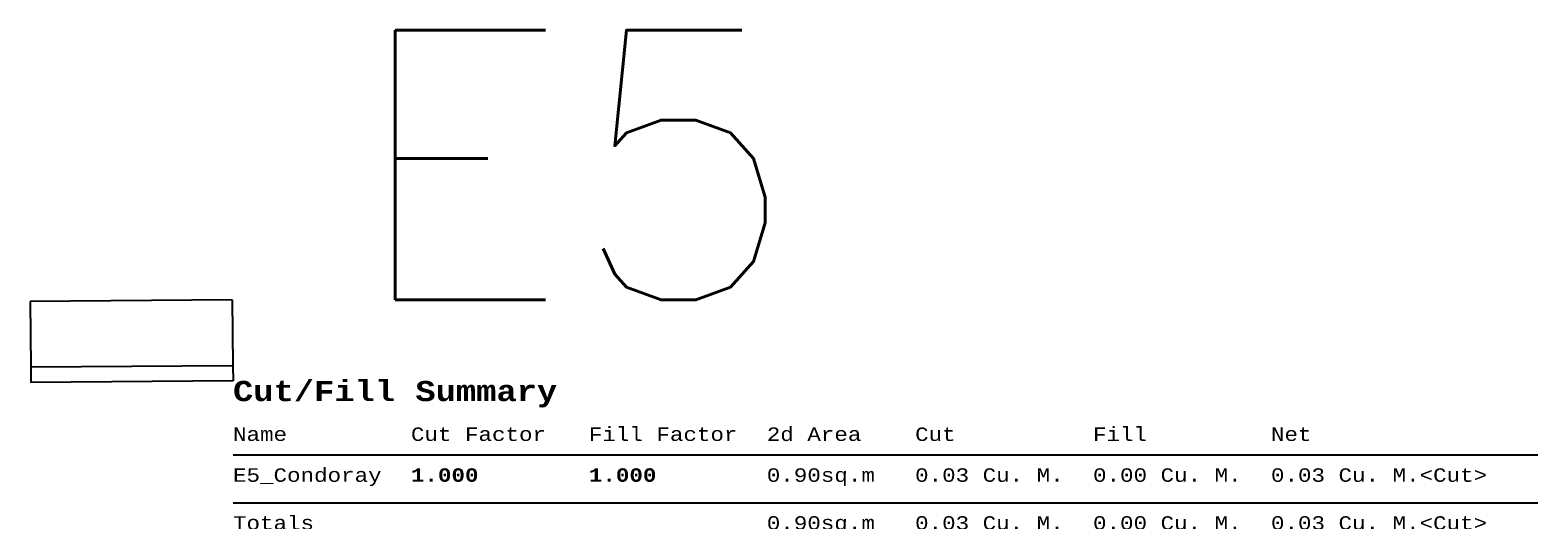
# Model space of a CAD drawing. Header units: metres. Extents: x 376037 to 376412, y 8568061 to 8568110.
# Tile 5 of 5: x 376400.65 to 376411.83, y 8568089.1 to 8568092.73. Entities that reach past the tile are written whole.
import ezdxf

# ---------------------------------------------------------------- set-up
doc = ezdxf.new("R2010")
doc.units = ezdxf.units.M
doc.layers.add('Con_Datum_E5', color=5, linetype='Continuous')
doc.styles.get("Standard").update_dxf_attribs({"font": 'simplex.shx'})

# ---------------------------------------------------------------- blocks, each defined once
blk = doc.blocks.new('*U82', base_point=(376402.1, 8568090.1, 517.3))
for p, q in [((376402.1, 8568035.3, 517.3), (377370.1, 8568035.3, 517.3)), ((376402.1, 8567999.8, 517.3), (377370.1, 8567999.8, 517.3))]:
    blk.add_line(p, q)
at = {"char_height": 5, "attachment_point": 1}
for s, insert in [('{\\fCourier New|b1|i0|c0|p49;\\H3X;Cut/Fill Summary}\\P\\P', (376402.1, 8568090.1, 517.3)), ('{\\fCourier New|b0|i0|c0|p49;\\H2X;Name}^I', (376402.1, 8568055.6, 517.3)), ('{\\fCourier New|b0|i0|c0|p49;\\H2X;Cut Factor}^I', (376534.1, 8568055.6, 517.3)), ('{\\fCourier New|b0|i0|c0|p49;\\H2X;Fill Factor}^I', (376666.1, 8568055.6, 517.3)), ('{\\fCourier New|b0|i0|c0|p49;\\H2X;2d Area}^I', (376798.1, 8568055.6, 517.3)), ('{\\fCourier New|b0|i0|c0|p49;\\H2X;Cut}^I', (376908.1, 8568055.6, 517.3)), ('{\\fCourier New|b0|i0|c0|p49;\\H2X;Fill}^I', (377040.1, 8568055.6, 517.3)), ('{\\fCourier New|b0|i0|c0|p49;\\H2X;Net}^I', (377172.1, 8568055.6, 517.3)), ('{\\fCourier New|b0|i0|c0|p49;\\H2X;E5_Condoray}^I', (376402.1, 8568025.3, 517.3)), ('{\\fCourier New|b1|i0|c0|p49;\\H2X;1.000}^I', (376534.1, 8568025.3, 517.3)), ('{\\fCourier New|b1|i0|c0|p49;\\H2X;1.000}^I', (376666.1, 8568025.3, 517.3)), ('{\\fCourier New|b0|i0|c0|p49;\\H2X;0.90sq.m}^I', (376798.1, 8568025.3, 517.3)), ('{\\fCourier New|b0|i0|c0|p49;\\H2X;0.03 Cu. M.}^I', (376908.1, 8568025.3, 517.3)), ('{\\fCourier New|b0|i0|c0|p49;\\H2X;0.00 Cu. M.}^I', (377040.1, 8568025.3, 517.3)), ('{\\fCourier New|b0|i0|c0|p49;\\H2X;0.03 Cu. M.<Cut>}^I', (377172.1, 8568025.3, 517.3)), ('{\\fCourier New|b0|i0|c0|p49;\\H2X;Totals}^I', (376402.1, 8567989.8, 517.3)), ('{\\fCourier New|b0|i0|c0|p49;\\H2X;0.90sq.m}^I', (376798.1, 8567989.8, 517.3)), ('{\\fCourier New|b0|i0|c0|p49;\\H2X;0.03 Cu. M.}^I', (376908.1, 8567989.8, 517.3)), ('{\\fCourier New|b0|i0|c0|p49;\\H2X;0.00 Cu. M.}^I', (377040.1, 8567989.8, 517.3)), ('{\\fCourier New|b0|i0|c0|p49;\\H2X;0.03 Cu. M.<Cut>}^I', (377172.1, 8567989.8, 517.3))]:
    blk.add_mtext(s, dxfattribs=dict(at, insert=insert))

msp = doc.modelspace()

# ---------------------------------------------------------------- linework, layer by layer
at = {"layer": 'Con_Datum_E5'}
for points in [[(376402.145, 8568090.728, 517.25), (376400.645, 8568090.716, 517.25)], [(376400.645, 8568090.716, 517.25), (376400.649, 8568090.229, 517.25), (376400.65, 8568090.116, 517.317)], [(376402.145, 8568090.728, 517.25), (376402.149, 8568090.241, 517.25), (376402.15, 8568090.128, 517.317)], [(376402.149, 8568090.241, 517.25), (376400.649, 8568090.229, 517.25)], [(376402.15, 8568090.128, 517.317), (376400.65, 8568090.116, 517.317)]]:
    msp.add_polyline3d(points, dxfattribs=at)

# ---------------------------------------------------------------- block references
at = {"xscale": 0.01, "yscale": 0.01, "zscale": 0.01}
msp.add_blockref('*U82', (376402.15, 8568090.128, 517.317), dxfattribs=at)

# ---------------------------------------------------------------- texts
at = {"layer": 'Con_Datum_E5'}
msp.add_text('E5', height=2, dxfattribs=at).set_placement((376403.011, 8568090.728, 517.25))

doc.saveas('drawing.dxf')
